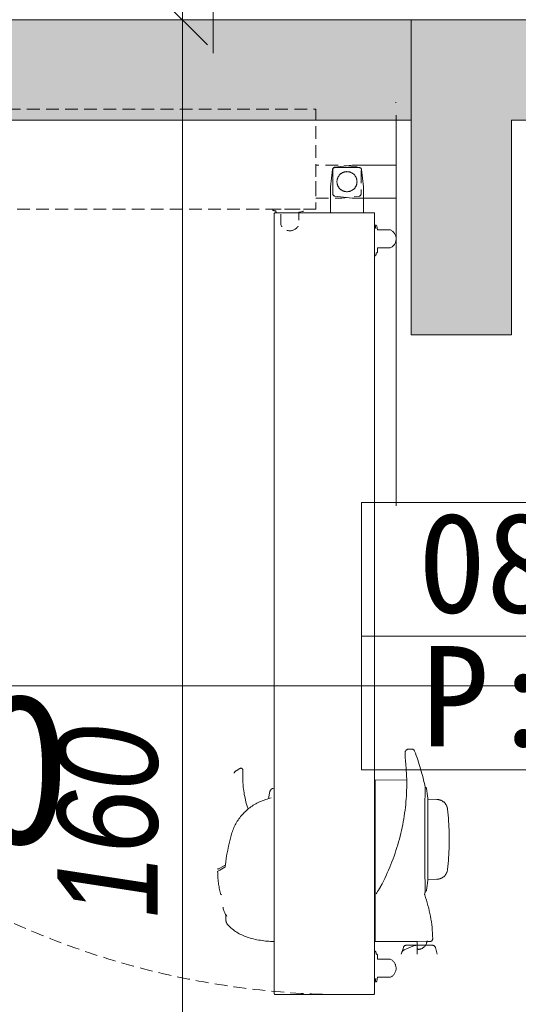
# Model space of a CAD drawing. Header units: millimetres. Extents: x -19278 to 18011, y -32369 to 41467.
# Tile 44 of 64: x -4947 to -4450, y 3663 to 4646. Entities that reach past the tile are written whole.
import ezdxf
from ezdxf.xclip import XClip

# ---------------------------------------------------------------- set-up
doc = ezdxf.new("R2010")
doc.units = ezdxf.units.MM
doc.header["$MEASUREMENT"] = 0
doc.header["$XCLIPFRAME"] = 0
doc.linetypes.add('DASHED', pattern=[19.05, 12.7, -6.35])
doc.layers.add('2D - Rysunki i Obrazki', color=7, linetype='Continuous')
for name, color, linetype, lineweight, true_color in [('PT.A.01_1_0_Nr_pióra__70_Nr_pióra__3', 7, 'Continuous', 18, 0x00bfbf), ('PT.A.01_1_Wnętrze - umeblowanie_Nr_pióra__70_Nr_pióra__3', 7, 'Continuous', 18, 0x00bfbf), ('PT.A.01_1_Wymiarowanie_Nr_pióra__133_Nr_pióra__12', 7, 'Continuous', 18, 0xb0b000), ('PT.A.01_1_Ściany wewnętrzne_Nr_pióra__70_Nr_pióra__3', 7, 'Continuous', 18, 0x00bfbf)]:
    doc.layers.add(name, color=color, linetype=linetype, lineweight=lineweight, true_color=true_color)
doc.layers.add('PT.A.01_1_Metryczki pomieszczeń ArchiCADa_Nr_pióra__200_Nr_pióra__190', color=190, linetype='Continuous', lineweight=18)
doc.layers.add('PT.A.01_1_Wnętrze - umeblowanie_Nr_pióra__101_Nr_pióra__252', color=252, linetype='Continuous', lineweight=18)
doc.styles.add('GENERATED_STYLE_1', font='txt')
doc.styles.add('GENERATED_STYLE_6', font='txt')

# ---------------------------------------------------------------- blocks, each defined once
blk = doc.blocks.new('Rysunek_1_1', base_point=(2114.36, 3072.6))
at = {"layer": 'PT.A.01_1_Wnętrze - umeblowanie_Nr_pióra__101_Nr_pióra__252', "linetype": 'Continuous'}
for points in [[(-5656.37, 4545.51), (-4556.37, 4545.51), (-4556.37, 4645.51), (-5756.37, 4645.51)], [(-4456.37, 4545.51), (-3456.37, 4545.51), (-3356.37, 4645.51), (-4556.37, 4645.51)], [(-4456.37, 4331.03), (-4456.37, 4545.51), (-4556.37, 4645.51), (-4556.37, 4331.03)]]:
    blk.add_hatch(color=256, dxfattribs=at).paths.add_polyline_path(points)
at = {"layer": 'PT.A.01_1_0_Nr_pióra__70_Nr_pióra__3', "linetype": 'Continuous'}
blk.add_line((-4753.79, 4612.18), (-4753.79, 4662.18), dxfattribs=at)
at = {"layer": 'PT.A.01_1_Metryczki pomieszczeń ArchiCADa_Nr_pióra__200_Nr_pióra__190', "linetype": 'Continuous'}
for p, q in [((-4605.91, 4163.78), (-3994.8, 4163.78)), ((-4605.91, 4030.45), (-4605.91, 4163.78)), ((-3994.8, 4030.45), (-4605.91, 4030.45)), ((-4605.91, 4030.45), (-3994.8, 4030.45)), ((-4605.91, 3897.11), (-4605.91, 4030.45)), ((-3994.8, 3897.11), (-4605.91, 3897.11))]:
    blk.add_line(p, q, dxfattribs=at)
at = {"layer": 'PT.A.01_1_Wnętrze - umeblowanie_Nr_pióra__70_Nr_pióra__3', "linetype": 'Continuous'}
for p, q in [((-4571.37, 4563.02), (-4571.87, 4563.02)), ((-4571.37, 4550.52), (-4571.37, 4160.53)), ((-4347.46, 3981.03), (-5282.56, 3981.03)), ((-4562.38, 3913.25), (-4562.36, 3913.72)), ((-4562.38, 3913.25), (-4562.36, 3913.72)), ((-4562.38, 3912.74), (-4562.38, 3913.25)), ((-4562.38, 3912.74), (-4562.38, 3913.25)), ((-4562.38, 3912.19), (-4562.38, 3912.74)), ((-4562.38, 3912.19), (-4562.38, 3912.74)), ((-4562.36, 3911.61), (-4562.38, 3912.19)), ((-4562.36, 3911.61), (-4562.38, 3912.19)), ((-4562.36, 3913.72), (-4562.34, 3914.16)), ((-4562.36, 3913.72), (-4562.34, 3914.16)), ((-4562.34, 3910.99), (-4562.36, 3911.61)), ((-4562.34, 3910.99), (-4562.36, 3911.61)), ((-4562.34, 3914.16), (-4562.3, 3914.57)), ((-4562.34, 3914.16), (-4562.3, 3914.57)), ((-4562.31, 3910.33), (-4562.34, 3910.99)), ((-4562.31, 3910.33), (-4562.34, 3910.99)), ((-4562.3, 3914.57), (-4562.25, 3914.96)), ((-4562.3, 3914.57), (-4562.25, 3914.96)), ((-4562.25, 3914.96), (-4562.18, 3915.32)), ((-4562.25, 3914.96), (-4562.18, 3915.32)), ((-4562.18, 3915.32), (-4562.09, 3915.64)), ((-4562.18, 3915.32), (-4562.09, 3915.64)), ((-4562.09, 3915.64), (-4561.99, 3915.86)), ((-4562.09, 3915.64), (-4561.99, 3915.86)), ((-4561.99, 3915.86), (-4561.89, 3916.05)), ((-4561.99, 3915.86), (-4561.89, 3916.05)), ((-4561.89, 3916.05), (-4561.76, 3916.21)), ((-4561.89, 3916.05), (-4561.76, 3916.21)), ((-4561.76, 3916.21), (-4561.71, 3916.27)), ((-4561.76, 3916.21), (-4561.71, 3916.27)), ((-4561.71, 3916.27), (-4561.48, 3916.47)), ((-4561.71, 3916.27), (-4561.48, 3916.47)), ((-4561.48, 3916.47), (-4561.21, 3916.71)), ((-4561.48, 3916.47), (-4561.21, 3916.71)), ((-4561.21, 3916.71), (-4560.97, 3916.91)), ((-4561.21, 3916.71), (-4560.97, 3916.91)), ((-4560.97, 3916.91), (-4560.78, 3917.08)), ((-4560.97, 3916.91), (-4560.78, 3917.08)), ((-4560.78, 3917.08), (-4560.61, 3917.22)), ((-4560.78, 3917.08), (-4560.61, 3917.22)), ((-4560.61, 3917.22), (-4560.49, 3917.33)), ((-4560.61, 3917.22), (-4560.49, 3917.33)), ((-4560.49, 3917.33), (-4560.4, 3917.41)), ((-4560.49, 3917.33), (-4560.4, 3917.41)), ((-4560.4, 3917.41), (-4560.35, 3917.46)), ((-4560.4, 3917.41), (-4560.35, 3917.46)), ((-4560.35, 3917.46), (-4560.33, 3917.47)), ((-4560.35, 3917.46), (-4560.33, 3917.47)), ((-4559.67, 3917.72), (-4555.69, 3917.72)), ((-4559.67, 3917.72), (-4555.69, 3917.72)), ((-4562.28, 3909.63), (-4562.31, 3910.33)), ((-4562.28, 3909.63), (-4562.31, 3910.33)), ((-4562.23, 3908.9), (-4562.28, 3909.63)), ((-4562.23, 3908.9), (-4562.28, 3909.63)), ((-4562.18, 3908.13), (-4562.23, 3908.9)), ((-4562.18, 3908.13), (-4562.23, 3908.9)), ((-4562.12, 3907.34), (-4562.18, 3908.13)), ((-4562.12, 3907.34), (-4562.18, 3908.13)), ((-4562.06, 3906.51), (-4562.12, 3907.34)), ((-4562.06, 3906.51), (-4562.12, 3907.34)), ((-4561.99, 3905.66), (-4562.06, 3906.51)), ((-4561.99, 3905.66), (-4562.06, 3906.51)), ((-4561.91, 3904.79), (-4561.99, 3905.66)), ((-4561.91, 3904.79), (-4561.99, 3905.66)), ((-4561.83, 3903.88), (-4561.91, 3904.79)), ((-4561.83, 3903.88), (-4561.91, 3904.79)), ((-4561.75, 3902.95), (-4561.83, 3903.88)), ((-4561.75, 3902.95), (-4561.83, 3903.88)), ((-4561.66, 3902.09), (-4561.75, 3902.95)), ((-4561.66, 3902.09), (-4561.75, 3902.95)), ((-4561.64, 3901.84), (-4561.66, 3902.09)), ((-4561.64, 3901.84), (-4561.66, 3902.09)), ((-4561.39, 3899.07), (-4561.64, 3901.84)), ((-4561.39, 3899.07), (-4561.64, 3901.84)), ((-4730.98, 3896.24), (-4727.14, 3898.46)), ((-4730.98, 3896.24), (-4727.14, 3898.46)), ((-4561.19, 3896.29), (-4561.39, 3899.07)), ((-4561.19, 3896.29), (-4561.39, 3899.07)), ((-4561.02, 3893.51), (-4561.19, 3896.29)), ((-4561.02, 3893.51), (-4561.19, 3896.29)), ((-4560.9, 3890.71), (-4561.02, 3893.51)), ((-4560.9, 3890.71), (-4561.02, 3893.51)), ((-4592.35, 3886.72), (-4560.79, 3887)), ((-4592.35, 3886.72), (-4560.79, 3887)), ((-4592.35, 3725.82), (-4592.35, 3886.72)), ((-4592.35, 3725.82), (-4592.35, 3886.72)), ((-4560.81, 3887.91), (-4560.9, 3890.71)), ((-4560.81, 3887.91), (-4560.9, 3890.71)), ((-4560.76, 3885.1), (-4560.81, 3887.91)), ((-4560.76, 3885.1), (-4560.81, 3887.91)), ((-4560.79, 3879.45), (-4560.75, 3882.28)), ((-4560.79, 3879.45), (-4560.75, 3882.28)), ((-4560.75, 3882.28), (-4560.76, 3885.1)), ((-4560.75, 3882.28), (-4560.76, 3885.1)), ((-4698.52, 3868.38), (-4697.29, 3875.35)), ((-4698.52, 3868.38), (-4697.29, 3875.35)), ((-4693.05, 3878.82), (-4694.25, 3878.55)), ((-4693.05, 3878.82), (-4694.25, 3878.55)), ((-4693.05, 3725.82), (-4693.05, 3878.82)), ((-4693.05, 3725.82), (-4693.05, 3878.82)), ((-4692.85, 3875.12), (-4693.05, 3875.01)), ((-4692.85, 3875.12), (-4693.05, 3875.01)), ((-4692.85, 3730.82), (-4692.85, 3875.12)), ((-4692.85, 3730.82), (-4692.85, 3875.12)), ((-4561.12, 3870.94), (-4560.97, 3873.78)), ((-4561.12, 3870.94), (-4560.97, 3873.78)), ((-4560.97, 3873.78), (-4560.86, 3876.62)), ((-4560.97, 3873.78), (-4560.86, 3876.62)), ((-4560.86, 3876.62), (-4560.79, 3879.45)), ((-4560.86, 3876.62), (-4560.79, 3879.45)), ((-4542.52, 3871.66), (-4542.54, 3870)), ((-4542.52, 3871.66), (-4542.54, 3870)), ((-4542.49, 3873.18), (-4542.52, 3871.66)), ((-4542.49, 3873.18), (-4542.52, 3871.66)), ((-4542.47, 3874.56), (-4542.49, 3873.18)), ((-4542.47, 3874.56), (-4542.49, 3873.18)), ((-4542.45, 3875.78), (-4542.47, 3874.56)), ((-4542.45, 3875.78), (-4542.47, 3874.56)), ((-4542.43, 3876.85), (-4542.45, 3875.78)), ((-4542.43, 3876.85), (-4542.45, 3875.78)), ((-4542.41, 3877.77), (-4542.43, 3876.85)), ((-4542.41, 3877.77), (-4542.43, 3876.85)), ((-4542.4, 3878.54), (-4542.41, 3877.77)), ((-4542.4, 3878.54), (-4542.41, 3877.77)), ((-4542.39, 3879.14), (-4542.4, 3878.54)), ((-4542.39, 3879.14), (-4542.4, 3878.54)), ((-4542.38, 3879.58), (-4542.39, 3879.14)), ((-4542.38, 3879.58), (-4542.39, 3879.14)), ((-4542.37, 3879.85), (-4542.38, 3879.58)), ((-4542.37, 3879.85), (-4542.38, 3879.58)), ((-4542.38, 3879.52), (-4542.16, 3879.52)), ((-4542.38, 3879.52), (-4542.16, 3879.52)), ((-4542.37, 3879.97), (-4542.37, 3879.96)), ((-4542.37, 3879.97), (-4542.37, 3879.96)), ((-4542.37, 3879.96), (-4542.37, 3879.85)), ((-4542.37, 3879.96), (-4542.37, 3879.85)), ((-4562.11, 3859.56), (-4561.8, 3862.41)), ((-4562.11, 3859.56), (-4561.8, 3862.41)), ((-4561.8, 3862.41), (-4561.54, 3865.25)), ((-4561.8, 3862.41), (-4561.54, 3865.25)), ((-4561.54, 3865.25), (-4561.31, 3868.1)), ((-4561.54, 3865.25), (-4561.31, 3868.1)), ((-4561.31, 3868.1), (-4561.12, 3870.94)), ((-4561.31, 3868.1), (-4561.12, 3870.94)), ((-4542.65, 3862.1), (-4542.68, 3859.84)), ((-4542.65, 3862.1), (-4542.68, 3859.84)), ((-4542.62, 3864.26), (-4542.65, 3862.1)), ((-4542.62, 3864.26), (-4542.65, 3862.1)), ((-4542.6, 3866.29), (-4542.62, 3864.26)), ((-4542.6, 3866.29), (-4542.62, 3864.26)), ((-4542.57, 3868.21), (-4542.6, 3866.29)), ((-4542.57, 3868.21), (-4542.6, 3866.29)), ((-4542.54, 3870), (-4542.57, 3868.21)), ((-4542.54, 3870), (-4542.57, 3868.21)), ((-4539.61, 3868.72), (-4539.61, 3786.72)), ((-4539.61, 3868.72), (-4539.61, 3786.72)), ((-4539.61, 3867.71), (-4530.78, 3867.56)), ((-4539.61, 3867.71), (-4530.78, 3867.56)), ((-4563.27, 3850.99), (-4562.85, 3853.85)), ((-4563.27, 3850.99), (-4562.85, 3853.85)), ((-4562.85, 3853.85), (-4562.46, 3856.7)), ((-4562.85, 3853.85), (-4562.46, 3856.7)), ((-4562.46, 3856.7), (-4562.11, 3859.56)), ((-4562.46, 3856.7), (-4562.11, 3859.56)), ((-4542.75, 3852.45), (-4542.78, 3849.83)), ((-4542.75, 3852.45), (-4542.78, 3849.83)), ((-4542.73, 3855), (-4542.75, 3852.45)), ((-4542.73, 3855), (-4542.75, 3852.45)), ((-4542.71, 3857.46), (-4542.73, 3855)), ((-4542.71, 3857.46), (-4542.73, 3855)), ((-4542.68, 3859.84), (-4542.71, 3857.46)), ((-4542.68, 3859.84), (-4542.71, 3857.46)), ((-4565.37, 3839.54), (-4564.79, 3842.41)), ((-4565.37, 3839.54), (-4564.79, 3842.41)), ((-4564.79, 3842.41), (-4564.24, 3845.27)), ((-4564.79, 3842.41), (-4564.24, 3845.27)), ((-4564.24, 3845.27), (-4563.74, 3848.12)), ((-4564.24, 3845.27), (-4563.74, 3848.12)), ((-4563.74, 3848.12), (-4563.27, 3850.99)), ((-4563.74, 3848.12), (-4563.27, 3850.99)), ((-4542.81, 3844.39), (-4542.83, 3841.57)), ((-4542.81, 3844.39), (-4542.83, 3841.57)), ((-4542.8, 3847.15), (-4542.81, 3844.39)), ((-4542.8, 3847.15), (-4542.81, 3844.39)), ((-4542.78, 3849.83), (-4542.8, 3847.15)), ((-4542.78, 3849.83), (-4542.8, 3847.15)), ((-4567.37, 3830.94), (-4566.67, 3833.81)), ((-4567.37, 3830.94), (-4566.67, 3833.81)), ((-4566.67, 3833.81), (-4566, 3836.67)), ((-4566.67, 3833.81), (-4566, 3836.67)), ((-4566, 3836.67), (-4565.37, 3839.54)), ((-4566, 3836.67), (-4565.37, 3839.54)), ((-4542.85, 3835.82), (-4542.86, 3832.92)), ((-4542.85, 3835.82), (-4542.86, 3832.92)), ((-4542.86, 3832.92), (-4542.86, 3830)), ((-4542.86, 3832.92), (-4542.86, 3830)), ((-4542.84, 3838.71), (-4542.85, 3835.82)), ((-4542.84, 3838.71), (-4542.85, 3835.82)), ((-4542.83, 3841.57), (-4542.84, 3838.71)), ((-4542.83, 3841.57), (-4542.84, 3838.71)), ((-4518.43, 3821.27), (-4518.43, 3834.18)), ((-4518.43, 3821.27), (-4518.43, 3834.18)), ((-4570.6, 3819.53), (-4569.73, 3822.37)), ((-4570.6, 3819.53), (-4569.73, 3822.37)), ((-4569.73, 3822.37), (-4568.91, 3825.22)), ((-4569.73, 3822.37), (-4568.91, 3825.22)), ((-4568.91, 3825.22), (-4568.12, 3828.08)), ((-4568.91, 3825.22), (-4568.12, 3828.08)), ((-4568.12, 3828.08), (-4567.37, 3830.94)), ((-4568.12, 3828.08), (-4567.37, 3830.94)), ((-4542.86, 3830), (-4542.86, 3827.06)), ((-4542.86, 3830), (-4542.86, 3827.06)), ((-4542.86, 3827.06), (-4542.86, 3824.12)), ((-4542.86, 3827.06), (-4542.86, 3824.12)), ((-4542.86, 3824.12), (-4542.86, 3821.19)), ((-4542.86, 3824.12), (-4542.86, 3821.19)), ((-4573.43, 3811.03), (-4572.45, 3813.86)), ((-4573.43, 3811.03), (-4572.45, 3813.86)), ((-4572.45, 3813.86), (-4571.5, 3816.69)), ((-4572.45, 3813.86), (-4571.5, 3816.69)), ((-4571.5, 3816.69), (-4570.6, 3819.53)), ((-4571.5, 3816.69), (-4570.6, 3819.53)), ((-4542.86, 3821.19), (-4542.85, 3818.29)), ((-4542.86, 3821.19), (-4542.85, 3818.29)), ((-4542.85, 3818.29), (-4542.84, 3815.42)), ((-4542.85, 3818.29), (-4542.84, 3815.42)), ((-4542.84, 3815.42), (-4542.82, 3812.6)), ((-4542.84, 3815.42), (-4542.82, 3812.6)), ((-4542.82, 3812.6), (-4542.81, 3809.81)), ((-4542.82, 3812.6), (-4542.81, 3809.81)), ((-4577.76, 3799.84), (-4576.62, 3802.62)), ((-4577.76, 3799.84), (-4576.62, 3802.62)), ((-4576.62, 3802.62), (-4575.52, 3805.41)), ((-4576.62, 3802.62), (-4575.52, 3805.41)), ((-4575.52, 3805.41), (-4574.45, 3808.22)), ((-4575.52, 3805.41), (-4574.45, 3808.22)), ((-4574.45, 3808.22), (-4573.43, 3811.03)), ((-4574.45, 3808.22), (-4573.43, 3811.03)), ((-4542.81, 3809.81), (-4542.79, 3807.08)), ((-4542.81, 3809.81), (-4542.79, 3807.08)), ((-4542.79, 3807.08), (-4542.77, 3804.41)), ((-4542.79, 3807.08), (-4542.77, 3804.41)), ((-4542.77, 3804.41), (-4542.74, 3801.82)), ((-4542.77, 3804.41), (-4542.74, 3801.82)), ((-4748.58, 3798.16), (-4747.08, 3799.03)), ((-4748.58, 3798.16), (-4747.08, 3799.03)), ((-4747.08, 3799.03), (-4741.71, 3802.13)), ((-4747.08, 3799.03), (-4741.71, 3802.13)), ((-4581.42, 3791.56), (-4580.16, 3794.3)), ((-4581.42, 3791.56), (-4580.16, 3794.3)), ((-4580.16, 3794.3), (-4578.94, 3797.06)), ((-4580.16, 3794.3), (-4578.94, 3797.06)), ((-4578.94, 3797.06), (-4577.76, 3799.84)), ((-4578.94, 3797.06), (-4577.76, 3799.84)), ((-4542.74, 3801.82), (-4542.72, 3799.31)), ((-4542.74, 3801.82), (-4542.72, 3799.31)), ((-4542.72, 3799.31), (-4542.7, 3797.04)), ((-4542.72, 3799.31), (-4542.7, 3797.04)), ((-4542.7, 3797.04), (-4542.67, 3794.86)), ((-4542.7, 3797.04), (-4542.67, 3794.86)), ((-4542.67, 3794.86), (-4542.64, 3792.76)), ((-4542.67, 3794.86), (-4542.64, 3792.76)), ((-4542.64, 3792.76), (-4542.62, 3790.77)), ((-4542.64, 3792.76), (-4542.62, 3790.77)), ((-4586.39, 3781.56), (-4585.43, 3783.38)), ((-4586.39, 3781.56), (-4585.43, 3783.38)), ((-4585.43, 3783.38), (-4584.06, 3786.09)), ((-4585.43, 3783.38), (-4584.06, 3786.09)), ((-4584.06, 3786.09), (-4582.72, 3788.82)), ((-4584.06, 3786.09), (-4582.72, 3788.82)), ((-4582.72, 3788.82), (-4581.42, 3791.56)), ((-4582.72, 3788.82), (-4581.42, 3791.56)), ((-4542.62, 3790.77), (-4542.59, 3788.76)), ((-4542.62, 3790.77), (-4542.59, 3788.76)), ((-4542.59, 3788.76), (-4542.56, 3786.86)), ((-4542.59, 3788.76), (-4542.56, 3786.86)), ((-4542.56, 3786.86), (-4542.54, 3785.1)), ((-4542.56, 3786.86), (-4542.54, 3785.1)), ((-4542.54, 3785.1), (-4542.51, 3783.46)), ((-4542.54, 3785.1), (-4542.51, 3783.46)), ((-4542.51, 3783.46), (-4542.49, 3781.97)), ((-4542.51, 3783.46), (-4542.49, 3781.97)), ((-4530.78, 3787.89), (-4539.61, 3787.74)), ((-4530.78, 3787.89), (-4539.61, 3787.74)), ((-4590.59, 3774.43), (-4591.25, 3773.23)), ((-4590.59, 3774.43), (-4591.25, 3773.23)), ((-4589.91, 3775.61), (-4590.59, 3774.43)), ((-4589.91, 3775.61), (-4590.59, 3774.43)), ((-4589, 3777.14), (-4589.91, 3775.61)), ((-4589, 3777.14), (-4589.91, 3775.61)), ((-4588.09, 3778.64), (-4589, 3777.14)), ((-4588.09, 3778.64), (-4589, 3777.14)), ((-4588.09, 3778.64), (-4587.03, 3780.41)), ((-4588.09, 3778.64), (-4587.03, 3780.41)), ((-4587.03, 3780.41), (-4586.93, 3780.59)), ((-4587.03, 3780.41), (-4586.93, 3780.59)), ((-4586.93, 3780.59), (-4586.59, 3781.17)), ((-4586.93, 3780.59), (-4586.59, 3781.17)), ((-4586.59, 3781.17), (-4586.38, 3781.56)), ((-4586.59, 3781.17), (-4586.38, 3781.56)), ((-4542.49, 3781.97), (-4542.46, 3780.63)), ((-4542.49, 3781.97), (-4542.46, 3780.63)), ((-4542.46, 3780.63), (-4542.44, 3779.44)), ((-4542.46, 3780.63), (-4542.44, 3779.44)), ((-4542.44, 3779.44), (-4542.43, 3778.39)), ((-4542.44, 3779.44), (-4542.43, 3778.39)), ((-4542.43, 3778.39), (-4542.41, 3777.51)), ((-4542.43, 3778.39), (-4542.41, 3777.51)), ((-4542.41, 3777.51), (-4542.4, 3776.77)), ((-4542.41, 3777.51), (-4542.4, 3776.77)), ((-4542.4, 3776.77), (-4542.39, 3776.2)), ((-4542.4, 3776.77), (-4542.39, 3776.2)), ((-4542.39, 3776.2), (-4542.38, 3775.8)), ((-4542.39, 3776.2), (-4542.38, 3775.8)), ((-4542.16, 3775.92), (-4542.38, 3775.92)), ((-4542.16, 3775.92), (-4542.38, 3775.92)), ((-4542.38, 3775.8), (-4542.37, 3775.56)), ((-4542.38, 3775.8), (-4542.37, 3775.56)), ((-4542.37, 3775.56), (-4542.37, 3775.48)), ((-4542.37, 3775.56), (-4542.37, 3775.48)), ((-4741.35, 3748.57), (-4741.35, 3752.78)), ((-4741.35, 3748.57), (-4741.35, 3752.78)), ((-4692.85, 3730.82), (-4693.05, 3730.83)), ((-4692.85, 3730.82), (-4693.05, 3730.83)), ((-4592.35, 3725.96), (-4540.8, 3726.23)), ((-4592.35, 3725.96), (-4540.8, 3726.23)), ((-4550.85, 3725.82), (-4592.35, 3725.82)), ((-4550.85, 3725.82), (-4592.35, 3725.82)), ((-4550.85, 3725.82), (-4550.85, 3726.18)), ((-4550.85, 3725.82), (-4550.85, 3726.18)), ((-4550.25, 3718.97), (-4550.25, 3726.18)), ((-4550.25, 3718.97), (-4550.25, 3726.18)), ((-4540.63, 3726.23), (-4540.8, 3726.23)), ((-4540.63, 3726.23), (-4540.8, 3726.23)), ((-4540.32, 3726.23), (-4540.63, 3726.23)), ((-4540.32, 3726.23), (-4540.63, 3726.23)), ((-4540.07, 3726.22), (-4540.32, 3726.23)), ((-4540.07, 3726.22), (-4540.32, 3726.23)), ((-4539.91, 3726.2), (-4540.07, 3726.22)), ((-4539.91, 3726.2), (-4540.07, 3726.22)), ((-4539.85, 3726.18), (-4539.91, 3726.2)), ((-4539.85, 3726.18), (-4539.91, 3726.2)), ((-4539.85, 3725.68), (-4539.85, 3726.18)), ((-4539.85, 3725.68), (-4539.85, 3726.18)), ((-4537.86, 3725.7), (-4539.85, 3725.68)), ((-4537.86, 3725.7), (-4539.85, 3725.68)), ((-4566.08, 3714.05), (-4566.35, 3713.02)), ((-4566.08, 3714.05), (-4566.35, 3713.02)), ((-4564.15, 3719.8), (-4565.23, 3715.78)), ((-4564.15, 3719.8), (-4565.23, 3715.78)), ((-4552.97, 3721.71), (-4563.2, 3717.36)), ((-4552.97, 3721.71), (-4563.2, 3717.36)), ((-4561.26, 3722.02), (-4550.25, 3722.02)), ((-4561.26, 3722.02), (-4550.25, 3722.02)), ((-4550.35, 3713.02), (-4550.35, 3721.52)), ((-4550.35, 3713.02), (-4550.35, 3721.52)), ((-4550.25, 3722.02), (-4542.01, 3722.02)), ((-4550.25, 3722.02), (-4542.01, 3722.02)), ((-4542.01, 3722.02), (-4535.19, 3722.02)), ((-4542.01, 3722.02), (-4535.19, 3722.02)), ((-4534.14, 3721.84), (-4534.03, 3721.84)), ((-4534.14, 3721.84), (-4534.03, 3721.84)), ((-4532.17, 3719.8), (-4530.35, 3713.02)), ((-4532.17, 3719.8), (-4530.35, 3713.02))]:
    blk.add_line(p, q, dxfattribs=at)
at = {"layer": 'PT.A.01_1_Wnętrze - umeblowanie_Nr_pióra__70_Nr_pióra__3', "linetype": 'DASHED', "flags": 128}
for points in [[(-4651.37, 4457.31, -0.414214), (-4652.17, 4456.51), (-5430.57, 4456.51, -0.414214), (-5431.37, 4457.31), (-5431.37, 4555.77, -0.414814), (-5430.62, 4556.51), (-4652.22, 4556.51, -0.414814), (-4651.37, 4555.77)], [(-4651.37, 4457.31, -0.414214), (-4652.17, 4456.51), (-5430.57, 4456.51, -0.414214), (-5431.37, 4457.31), (-5431.37, 4555.77, -0.414814), (-5430.62, 4556.51), (-4652.22, 4556.51, -0.414814), (-4651.37, 4555.77)], [(-4651.37, 4467.52), (-4625.53, 4467.52), (-4608.13, 4469.61, 0.379651), (-4606.37, 4471.6), (-4606.37, 4496.45, 0.379651), (-4608.13, 4498.44), (-4625.53, 4500.52), (-4651.37, 4500.52)], [(-4651.37, 4467.52), (-4625.53, 4467.52), (-4608.13, 4469.61, 0.379651), (-4606.37, 4471.6), (-4606.37, 4496.45, 0.379651), (-4608.13, 4498.44), (-4625.53, 4500.52), (-4651.37, 4500.52)], [(-4691.47, 4454.51), (-4691.47, 4455.01), (-4692.47, 4455.01, -0.175422), (-4694.39, 4455.71, -0.244753), (-4694.47, 4455.89), (-4694.47, 4456.26, -0.414214), (-4694.22, 4456.51), (-4666.72, 4456.51, -0.414214), (-4666.47, 4456.26), (-4666.47, 4455.89, -0.200685), (-4666.54, 4455.71), (-4667.06, 4455.35), (-4663.9, 4456.05), (-4663.8, 4455.56, -0.414214), (-4664.56, 4454.37), (-4668.47, 4453.51), (-4668.47, 4440.72, -0.649069), (-4686.47, 4441.01), (-4686.47, 4453.51), (-4690.47, 4453.51, -0.414214)], [(-4691.47, 4454.51), (-4691.47, 4455.01), (-4692.47, 4455.01, -0.175422), (-4694.39, 4455.71, -0.244753), (-4694.47, 4455.89), (-4694.47, 4456.26, -0.414214), (-4694.22, 4456.51), (-4666.72, 4456.51, -0.414214), (-4666.47, 4456.26), (-4666.47, 4455.89, -0.200685), (-4666.54, 4455.71), (-4667.06, 4455.35), (-4663.9, 4456.05), (-4663.8, 4455.56, -0.414214), (-4664.56, 4454.37), (-4668.47, 4453.51), (-4668.47, 4440.72, -0.649069), (-4686.47, 4441.01), (-4686.47, 4453.51), (-4690.47, 4453.51, -0.414214)]]:
    blk.add_lwpolyline(points, format="xyb", close=True, dxfattribs=at)
at = {"layer": 'PT.A.01_1_Wnętrze - umeblowanie_Nr_pióra__70_Nr_pióra__3', "linetype": 'Continuous', "flags": 128}
for points in [[(-4571.37, 4500.52), (-4615.2, 4500.52), (-4632.6, 4498.44, 0.379651), (-4634.37, 4496.45), (-4634.37, 4471.6, 0.379651), (-4632.6, 4469.61), (-4615.2, 4467.52), (-4571.37, 4467.52)], [(-4571.37, 4500.52), (-4615.2, 4500.52), (-4632.6, 4498.44, 0.379651), (-4634.37, 4496.45), (-4634.37, 4471.6, 0.379651), (-4632.6, 4469.61), (-4615.2, 4467.52), (-4571.37, 4467.52)], [(-4603.87, 4453.02), (-4603.87, 4478.86), (-4605.95, 4496.26, 0.379651), (-4607.94, 4498.02), (-4632.79, 4498.02, 0.379651), (-4634.78, 4496.26), (-4636.87, 4478.86), (-4636.87, 4453.02)], [(-4603.87, 4453.02), (-4603.87, 4478.86), (-4605.95, 4496.26, 0.379651), (-4607.94, 4498.02), (-4632.79, 4498.02, 0.379651), (-4634.78, 4496.26), (-4636.87, 4478.86), (-4636.87, 4453.02)], [(-4593.65, 4453.02, -0.414214), (-4592.85, 4452.22), (-4592.85, 3673.82, -0.414214), (-4593.65, 3673.02), (-4692.11, 3673.02, -0.414814), (-4692.85, 3673.76), (-4692.85, 4452.16, -0.414814), (-4692.11, 4453.02)], [(-4590.85, 4412.92), (-4591.35, 4412.92), (-4591.35, 4411.92, -0.175422), (-4592.05, 4410, -0.244753), (-4592.23, 4409.92), (-4592.6, 4409.92, -0.414214), (-4592.85, 4410.17), (-4592.85, 4437.67, -0.414214), (-4592.6, 4437.92), (-4592.23, 4437.92, -0.200685), (-4592.05, 4437.85), (-4591.7, 4437.33), (-4592.39, 4440.49), (-4591.9, 4440.59, -0.414214), (-4590.71, 4439.83), (-4589.85, 4435.92), (-4577.06, 4435.92, -0.649069), (-4577.35, 4417.92), (-4589.85, 4417.92), (-4589.85, 4413.92, -0.414214)], [(-4590.85, 4412.92), (-4591.35, 4412.92), (-4591.35, 4411.92, -0.175422), (-4592.05, 4410, -0.244753), (-4592.23, 4409.92), (-4592.6, 4409.92, -0.414214), (-4592.85, 4410.17), (-4592.85, 4437.67, -0.414214), (-4592.6, 4437.92), (-4592.23, 4437.92, -0.200685), (-4592.05, 4437.85), (-4591.7, 4437.33), (-4592.39, 4440.49), (-4591.9, 4440.59, -0.414214), (-4590.71, 4439.83), (-4589.85, 4435.92), (-4577.06, 4435.92, -0.649069), (-4577.35, 4417.92), (-4589.85, 4417.92), (-4589.85, 4413.92, -0.414214)], [(-4590.85, 3713.12), (-4591.35, 3713.12), (-4591.35, 3714.12, 0.175422), (-4592.05, 3716.05, 0.244753), (-4592.23, 3716.12), (-4592.6, 3716.12, 0.414214), (-4592.85, 3715.87), (-4592.85, 3688.37, 0.414214), (-4592.6, 3688.12), (-4592.23, 3688.12, 0.200685), (-4592.05, 3688.2), (-4591.7, 3688.72), (-4592.39, 3685.56), (-4591.9, 3685.45, 0.414214), (-4590.71, 3686.22), (-4589.85, 3690.12), (-4577.06, 3690.12, 0.649069), (-4577.35, 3708.12), (-4589.85, 3708.12), (-4589.85, 3712.12, 0.414214)], [(-4590.85, 3713.12), (-4591.35, 3713.12), (-4591.35, 3714.12, 0.175422), (-4592.05, 3716.05, 0.244753), (-4592.23, 3716.12), (-4592.6, 3716.12, 0.414214), (-4592.85, 3715.87), (-4592.85, 3688.37, 0.414214), (-4592.6, 3688.12), (-4592.23, 3688.12, 0.200685), (-4592.05, 3688.2), (-4591.7, 3688.72), (-4592.39, 3685.56), (-4591.9, 3685.45, 0.414214), (-4590.71, 3686.22), (-4589.85, 3690.12), (-4577.06, 3690.12, 0.649069), (-4577.35, 3708.12), (-4589.85, 3708.12), (-4589.85, 3712.12, 0.414214)]]:
    blk.add_lwpolyline(points, format="xyb", close=True, dxfattribs=at)
for points in [[(-4732.81, 3893.94), (-4732.75, 3894.13), (-4732.64, 3894.4), (-4732.52, 3894.64), (-4732.4, 3894.86), (-4732.25, 3895.08), (-4732.1, 3895.28), (-4731.91, 3895.5), (-4731.69, 3895.72), (-4731.48, 3895.9), (-4731.24, 3896.07), (-4730.98, 3896.24)], [(-4732.81, 3893.94), (-4732.75, 3894.13), (-4732.64, 3894.4), (-4732.52, 3894.64), (-4732.4, 3894.86), (-4732.25, 3895.08), (-4732.1, 3895.28), (-4731.91, 3895.5), (-4731.69, 3895.72), (-4731.48, 3895.9), (-4731.24, 3896.07), (-4730.98, 3896.24)], [(-4719.02, 3858.03), (-4719.37, 3859.09), (-4719.95, 3860.89), (-4720.53, 3862.87), (-4721.09, 3864.91), (-4721.67, 3867.26), (-4722.04, 3868.9), (-4722.41, 3870.66), (-4722.77, 3872.56), (-4723.07, 3874.29), (-4723.34, 3876.1), (-4723.6, 3878.06), (-4723.77, 3879.5), (-4723.87, 3880.45)], [(-4719.02, 3858.03), (-4719.37, 3859.09), (-4719.95, 3860.89), (-4720.53, 3862.87), (-4721.09, 3864.91), (-4721.67, 3867.26), (-4722.04, 3868.9), (-4722.41, 3870.66), (-4722.77, 3872.56), (-4723.07, 3874.29), (-4723.34, 3876.1), (-4723.6, 3878.06), (-4723.77, 3879.5), (-4723.87, 3880.45)], [(-4742.05, 3799.98), (-4742.04, 3800), (-4742.03, 3800.04), (-4742.02, 3800.07), (-4742, 3800.16), (-4741.97, 3800.26), (-4741.92, 3800.51), (-4741.88, 3800.79)], [(-4742.05, 3799.98), (-4742.04, 3800), (-4742.03, 3800.04), (-4742.02, 3800.07), (-4742, 3800.16), (-4741.97, 3800.26), (-4741.92, 3800.51), (-4741.88, 3800.79)], [(-4745.44, 3772.34), (-4745.65, 3772.45), (-4745.83, 3772.57), (-4746, 3772.71), (-4746.16, 3772.85), (-4746.29, 3773.01), (-4746.4, 3773.18), (-4746.49, 3773.36), (-4746.55, 3773.55)], [(-4745.44, 3772.34), (-4745.65, 3772.45), (-4745.83, 3772.57), (-4746, 3772.71), (-4746.16, 3772.85), (-4746.29, 3773.01), (-4746.4, 3773.18), (-4746.49, 3773.36), (-4746.55, 3773.55)]]:
    blk.add_lwpolyline(points, dxfattribs=at)
at = {"layer": 'PT.A.01_1_Wnętrze - umeblowanie_Nr_pióra__70_Nr_pióra__3', "linetype": 'Continuous'}
blk.add_circle((-4620.37, 4484.02), 10, dxfattribs=at)
blk.add_circle((-4620.37, 4484.02), 10, dxfattribs=at)
at = {"layer": 'PT.A.01_1_Wnętrze - umeblowanie_Nr_pióra__70_Nr_pióra__3', "linetype": 'DASHED'}
blk.add_arc((-4620.37, 4484.02), 811.25, 178.57469, 271.53697, dxfattribs=at)
blk.add_arc((-4620.37, 4484.02), 811.25, 178.57469, 271.53697, dxfattribs=at)
at = {"layer": 'PT.A.01_1_Wnętrze - umeblowanie_Nr_pióra__70_Nr_pióra__3', "linetype": 'Continuous'}
for centre, radius, start, end in [((-4560.99, 3915.59), 0.994, 131.71563, 136.83776), ((-4560.99, 3915.59), 0.994, 131.71563, 136.83776), ((-4559.67, 3916.72), 1, 112.56127, 131.44038), ((-4559.67, 3916.72), 1, 112.56127, 131.44038), ((-4559.67, 3916.72), 1, 90, 112.56127), ((-4559.67, 3916.72), 1, 90, 112.56127), ((-4555.68, 3914.72), 3, 20.61429, 90.07531), ((-4555.68, 3914.72), 3, 20.61429, 90.07531), ((-4786.85, 3827.72), 250, 12.05829, 20.62347), ((-4786.85, 3827.72), 250, 12.05829, 20.62347), ((-4726.14, 3896.72), 2, 353.3009, 119.95416), ((-4726.14, 3896.72), 2, 353.3009, 119.95416), ((-4624.33, 3890.22), 100.01, 176.40982, 185.61023), ((-4624.33, 3890.22), 100.01, 176.40982, 185.61023), ((-4693.35, 3874.65), 4, 103.01997, 170.15844), ((-4693.35, 3874.65), 4, 103.01997, 170.15844), ((-4542.16, 3878.32), 1.2, 9.12205, 90), ((-4542.16, 3878.32), 1.2, 9.12205, 90), ((-4789.79, 3838.56), 252, 6.88782, 9.12205), ((-4789.79, 3838.56), 252, 6.88782, 9.12205), ((-4687.19, 3819.15), 50.25, 112.26116, 164.29276), ((-4687.19, 3819.15), 50.25, 112.26116, 164.29276), ((-4679.51, 3802.19), 68.86, 103.85155, 112.83097), ((-4679.51, 3802.19), 68.86, 103.85155, 112.83097), ((-4540.11, 3868.72), 0.5, 0, 6.88782), ((-4540.11, 3868.72), 0.5, 0, 6.88782), ((-4530.97, 3856.56), 11, 6.42941, 89), ((-4530.97, 3856.56), 11, 6.42941, 89), ((-4786.85, 3827.72), 268.5, 1.37754, 6.42941), ((-4786.85, 3827.72), 268.5, 1.37754, 6.42941), ((-4511.85, 3771.92), 231.84, 164.78602, 172.84551), ((-4511.85, 3771.92), 231.84, 164.78602, 172.84551), ((-4786.85, 3827.72), 268.5, 353.57059, 358.62246), ((-4786.85, 3827.72), 268.5, 353.57059, 358.62246), ((-4748.85, 3795.53), 0.5, 120.00446, 180.18217), ((-4748.85, 3795.53), 0.5, 120.00446, 180.18217), ((-4659.35, 3795.82), 90, 180.18455, 194.3275), ((-4659.35, 3795.82), 90, 180.18455, 194.3275), ((-4748.83, 3798.59), 0.5, 179.45092, 300), ((-4748.83, 3798.59), 0.5, 179.45092, 300), ((-5126.05, 4457.02), 760.97, 299.69252, 300.30746), ((-5126.05, 4457.02), 760.97, 299.69252, 300.30746), ((-4530.97, 3798.89), 11, 271, 353.57059), ((-4530.97, 3798.89), 11, 271, 353.57059), ((-4789.79, 3816.89), 252, 350.87795, 353.11218), ((-4789.79, 3816.89), 252, 350.87795, 353.11218), ((-4540.11, 3786.72), 0.5, 353.11218, 0), ((-4540.11, 3786.72), 0.5, 353.11218, 0), ((-4541.94, 3772.79), 1, 167.16233, 199.19666), ((-4541.94, 3772.79), 1, 167.16233, 199.19666), ((-4786.85, 3827.72), 250, 347.35791, 347.93975), ((-4786.85, 3827.72), 250, 347.35791, 347.93975), ((-4542.16, 3777.12), 1.2, 270, 350.87795), ((-4542.16, 3777.12), 1.2, 270, 350.87795), ((-4674.85, 3725.72), 140, 1.24448, 19.49813), ((-4674.85, 3725.72), 140, 1.24448, 19.49813), ((-4726.46, 3762.38), 17.7, 187.286, 210.16019), ((-4726.46, 3762.38), 17.7, 187.286, 210.16019), ((-4673.53, 3792.63), 78.66, 209.83997, 211.9601), ((-4673.53, 3792.63), 78.66, 209.83997, 211.9601), ((-4732.33, 3748.32), 9.02, 178.52046, 223.32375), ((-4732.33, 3748.32), 9.02, 178.52046, 223.32375), ((-4706.17, 3773.02), 45, 223.34684, 252), ((-4706.17, 3773.02), 45, 223.34684, 252), ((-4692.27, 3815.81), 90, 252, 269.5), ((-4692.27, 3815.81), 90, 252, 269.5), ((-4549.25, 3726.47), 8.5, 270, 358.37737), ((-4549.25, 3726.47), 8.5, 270, 358.37737), ((-4537.88, 3728.7), 3, 270.5, 1.24448), ((-4537.88, 3728.7), 3, 270.5, 1.24448), ((-4561.25, 3712.76), 5, 113, 165), ((-4561.25, 3712.76), 5, 113, 165), ((-4561.26, 3719.02), 3, 90, 165), ((-4561.26, 3719.02), 3, 90, 165), ((-4551.4, 3718.02), 4, 90, 113), ((-4551.4, 3718.02), 4, 90, 113), ((-4550.85, 3721.52), 0.5, 0, 90), ((-4550.85, 3721.52), 0.5, 0, 90), ((-4549.25, 3718.97), 1, 180, 270), ((-4549.25, 3718.97), 1, 180, 270), ((-4535.19, 3718.96), 3.07, 70.12563, 90.00958), ((-4535.19, 3718.96), 3.07, 70.12563, 90.00958), ((-4535.07, 3719.02), 3, 15, 69.90257), ((-4535.07, 3719.02), 3, 15, 69.90257)]:
    blk.add_arc(centre, radius, start, end, dxfattribs=at)
at = {"layer": 'PT.A.01_1_Wymiarowanie_Nr_pióra__133_Nr_pióra__12', "linetype": 'Continuous'}
for p, q in [((-4784.38, 4683.01), (-4784.38, 4645.51)), ((-4759.38, 4620.51), (-4809.38, 4670.51)), ((-4831.26, 4645.51), (-4737.51, 4645.51)), ((-4784.38, 4645.51), (-4784.38, 3045.51))]:
    blk.add_line(p, q, dxfattribs=at)
at = {"layer": 'PT.A.01_1_Ściany wewnętrzne_Nr_pióra__70_Nr_pióra__3', "linetype": 'Continuous', "flags": 128}
for points in [[(-4556.37, 4645.51), (-5756.37, 4645.51), (-5756.37, 4460.51), (-5656.37, 4460.51), (-5656.37, 4545.51), (-4556.37, 4545.51)], [(-4506.37, 3631.03), (-4556.37, 3631.03), (-4556.37, 3045.51), (-3356.37, 3045.51), (-3356.37, 4645.51), (-4556.37, 4645.51), (-4556.37, 4545.51), (-4556.37, 4331.03), (-4506.37, 4331.03)], [(-4506.37, 4331.03), (-4456.37, 4331.03), (-4456.37, 4545.51), (-3456.37, 4545.51), (-3456.37, 3145.51), (-4456.37, 3145.51), (-4456.37, 3631.03), (-4506.37, 3631.03)]]:
    blk.add_lwpolyline(points, dxfattribs=at)
at = {"layer": 'PT.A.01_1_0_Nr_pióra__70_Nr_pióra__3', "linetype": 'Continuous', "insert": (-5048.71, 4205.93), "char_height": 150, "width": 420.2756, "attachment_point": 2, "line_spacing_factor": 0.929044, "style": 'GENERATED_STYLE_1'}
blk.add_mtext('\\A1;{\\fMS Gothic|b0|i0|c238|p49;70\\P\\fMS Gothic|b0|i0|c238|p49;200}', dxfattribs=at)
at = {"layer": 'PT.A.01_1_Metryczki pomieszczeń ArchiCADa_Nr_pióra__200_Nr_pióra__190', "linetype": 'Continuous', "char_height": 100, "attachment_point": 1, "style": 'GENERATED_STYLE_1'}
for s, insert in [('\\A1;{\\fMS Gothic|b0|i0|c238|p49;08}', (-4549.54, 4153.94)), ('\\A1;{\\fMS Gothic|b0|i0|c238|p49;P:1,4}', (-4546.54, 4020.61))]:
    blk.add_mtext(s, dxfattribs=dict(at, insert=insert))
at = {"layer": 'PT.A.01_1_Wymiarowanie_Nr_pióra__133_Nr_pióra__12', "linetype": 'Continuous', "insert": (-4807.78, 3749.51), "char_height": 100, "attachment_point": 7, "rotation": 90, "style": 'GENERATED_STYLE_6'}
blk.add_mtext('\\A1;{\\fArial Narrow|b0|i1|c238|p34;160}', dxfattribs=at)

msp = doc.modelspace()

# ---------------------------------------------------------------- block references
at = {"layer": '2D - Rysunki i Obrazki', "color": 151, "linetype": 'Continuous', "lineweight": 13, "true_color": 0x80c2ff}
ref = msp.add_blockref('Rysunek_1_1', (2114.36, 3072.6), dxfattribs=at)
XClip(ref).set_block_clipping_path([(-11177.5234049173, -36557.2258517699), (29952.3944637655, -28108.1790241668), (15406.2423630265, 42702.4169420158), (-25723.6755056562, 34253.3701144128)])

doc.saveas('drawing.dxf')
